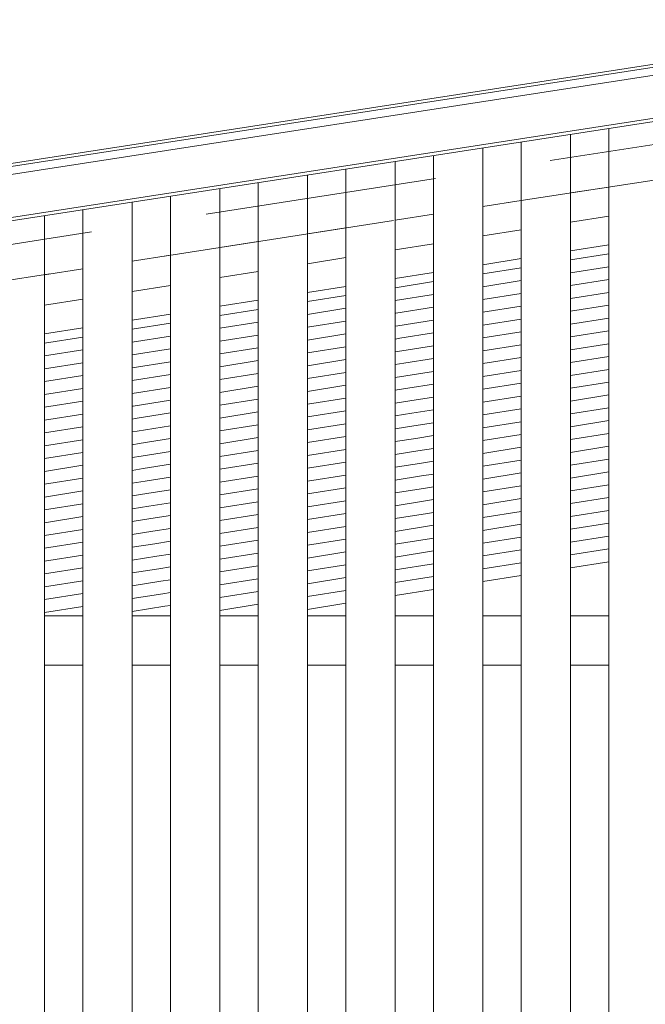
# Model space of a CAD drawing. Header units: millimetres. Extents: x -65 to 293624, y -1905 to 31061.
# Tile 175 of 256: x 112089 to 112660, y 21847 to 22745. Entities that reach past the tile are written whole.
import ezdxf

# ---------------------------------------------------------------- set-up
doc = ezdxf.new("R2010")
doc.units = ezdxf.units.MM
doc.header["$MEASUREMENT"] = 0
doc.linetypes.add('Hidden Line', pattern=[317.5, 211.666667, -105.833333])
for name, color, linetype in [('00 2D joon.AR', 7, 'Continuous'), ('1236 Katuslaed.AR', 7, 'Continuous'), ('1245 Sisehoovi varjestus.AR', 7, 'Continuous'), ('1248 Vihmaveerennid.AR', 7, 'Continuous'), ('1263 Katuse alusserv.AR', 7, 'Continuous')]:
    doc.layers.add(name, color=color, linetype=linetype)

# ---------------------------------------------------------------- blocks, each defined once
blk = doc.blocks.new('Section Element_1428_3', base_point=(20443.11, 12361.43))
at = {"layer": '1248 Vihmaveerennid.AR', "color": 7, "linetype": 'Continuous', "lineweight": 13}
for p, q in [((107568.05, 21915.2), (129117.8, 25239.8)), ((107570.49, 21918.29), (129117.53, 25242.47)), ((107543.87, 21904.09), (115361.89, 23110.22)), ((107539.52, 21861.1), (115361.91, 23067.9)), ((107539.84, 21864.29), (115361.91, 23071.05))]:
    blk.add_line(p, q, dxfattribs=at)
blk = doc.blocks.new('*X2034', base_point=(20443.11, 12361.43))
at = {"layer": '1263 Katuse alusserv.AR', "color": 7, "linetype": 'Continuous', "lineweight": 13}
for p, q in [((112146.88, 22455.81), (112111.88, 22450.28)), ((112146.88, 22455.81), (112111.88, 22450.28)), ((112146.88, 22444.11), (112111.88, 22438.58)), ((112146.88, 22444.11), (112111.88, 22438.58)), ((112146.88, 22432.41), (112111.88, 22426.88)), ((112146.88, 22432.41), (112111.88, 22426.88)), ((112146.88, 22420.71), (112111.88, 22415.18)), ((112146.88, 22420.71), (112111.88, 22415.18)), ((112146.88, 22409.01), (112111.88, 22403.48)), ((112146.88, 22409.01), (112111.88, 22403.48)), ((112146.88, 22397.32), (112111.88, 22391.79)), ((112146.88, 22397.32), (112111.88, 22391.79)), ((112146.88, 22385.62), (112111.88, 22380.09)), ((112146.88, 22385.62), (112111.88, 22380.09)), ((112146.88, 22373.92), (112111.88, 22368.39)), ((112146.88, 22373.92), (112111.88, 22368.39)), ((112146.88, 22362.22), (112111.88, 22356.69)), ((112146.88, 22362.22), (112111.88, 22356.69)), ((112146.88, 22350.52), (112111.88, 22344.99)), ((112146.88, 22350.52), (112111.88, 22344.99)), ((112146.88, 22338.82), (112111.88, 22333.29)), ((112146.88, 22338.82), (112111.88, 22333.29)), ((112146.88, 22327.13), (112111.88, 22321.6)), ((112146.88, 22327.13), (112111.88, 22321.6)), ((112146.88, 22315.43), (112111.88, 22309.9)), ((112146.88, 22315.43), (112111.88, 22309.9)), ((112146.88, 22303.73), (112111.88, 22298.2)), ((112146.88, 22303.73), (112111.88, 22298.2)), ((112146.88, 22292.03), (112111.88, 22286.5)), ((112146.88, 22292.03), (112111.88, 22286.5)), ((112146.88, 22280.33), (112111.88, 22274.8)), ((112146.88, 22280.33), (112111.88, 22274.8)), ((112146.88, 22268.63), (112111.88, 22263.1)), ((112146.88, 22268.63), (112111.88, 22263.1)), ((112146.88, 22256.94), (112111.88, 22251.41)), ((112146.88, 22256.94), (112111.88, 22251.41)), ((112146.88, 22245.24), (112111.88, 22239.71)), ((112146.88, 22245.24), (112111.88, 22239.71)), ((112146.88, 22233.54), (112111.88, 22228.01)), ((112146.88, 22233.54), (112111.88, 22228.01)), ((112146.88, 22221.84), (112111.88, 22216.31)), ((112146.88, 22221.84), (112111.88, 22216.31)), ((112146.88, 22210.14), (112111.88, 22204.61)), ((112146.88, 22210.14), (112111.88, 22204.61))]:
    blk.add_line(p, q, dxfattribs=at)
blk = doc.blocks.new('*X2035', base_point=(20443.11, 12361.43))
at = {"layer": '1263 Katuse alusserv.AR', "color": 7, "linetype": 'Continuous', "lineweight": 13}
for p, q in [((112146.88, 22455.81), (112111.88, 22450.28)), ((112146.88, 22455.81), (112111.88, 22450.28)), ((112146.88, 22444.11), (112111.88, 22438.58)), ((112146.88, 22444.11), (112111.88, 22438.58)), ((112146.88, 22432.41), (112111.88, 22426.88)), ((112146.88, 22432.41), (112111.88, 22426.88)), ((112146.88, 22420.71), (112111.88, 22415.18)), ((112146.88, 22420.71), (112111.88, 22415.18)), ((112146.88, 22409.01), (112111.88, 22403.48)), ((112146.88, 22409.01), (112111.88, 22403.48)), ((112146.88, 22397.32), (112111.88, 22391.79)), ((112146.88, 22397.32), (112111.88, 22391.79)), ((112146.88, 22385.62), (112111.88, 22380.09)), ((112146.88, 22385.62), (112111.88, 22380.09)), ((112146.88, 22373.92), (112111.88, 22368.39)), ((112146.88, 22373.92), (112111.88, 22368.39)), ((112146.88, 22362.22), (112111.88, 22356.69)), ((112146.88, 22362.22), (112111.88, 22356.69)), ((112146.88, 22350.52), (112111.88, 22344.99)), ((112146.88, 22350.52), (112111.88, 22344.99)), ((112146.88, 22338.82), (112111.88, 22333.29)), ((112146.88, 22338.82), (112111.88, 22333.29)), ((112146.88, 22327.13), (112111.88, 22321.6)), ((112146.88, 22327.13), (112111.88, 22321.6)), ((112146.88, 22315.43), (112111.88, 22309.9)), ((112146.88, 22315.43), (112111.88, 22309.9)), ((112146.88, 22303.73), (112111.88, 22298.2)), ((112146.88, 22303.73), (112111.88, 22298.2)), ((112146.88, 22292.03), (112111.88, 22286.5)), ((112146.88, 22292.03), (112111.88, 22286.5)), ((112146.88, 22280.33), (112111.88, 22274.8)), ((112146.88, 22280.33), (112111.88, 22274.8)), ((112146.88, 22268.63), (112111.88, 22263.1)), ((112146.88, 22268.63), (112111.88, 22263.1)), ((112146.88, 22256.94), (112111.88, 22251.41)), ((112146.88, 22256.94), (112111.88, 22251.41)), ((112146.88, 22245.24), (112111.88, 22239.71)), ((112146.88, 22245.24), (112111.88, 22239.71)), ((112146.88, 22233.54), (112111.88, 22228.01)), ((112146.88, 22233.54), (112111.88, 22228.01)), ((112146.88, 22221.84), (112111.88, 22216.31)), ((112146.88, 22221.84), (112111.88, 22216.31)), ((112146.88, 22210.14), (112111.88, 22204.61)), ((112146.88, 22210.14), (112111.88, 22204.61))]:
    blk.add_line(p, q, dxfattribs=at)
blk = doc.blocks.new('*X2036', base_point=(20443.11, 12361.43))
at = {"layer": '1263 Katuse alusserv.AR', "color": 7, "linetype": 'Continuous', "lineweight": 13}
for p, q in [((112226.88, 22468.45), (112191.88, 22462.92)), ((112226.88, 22468.45), (112191.88, 22462.92)), ((112226.88, 22456.75), (112191.88, 22451.22)), ((112226.88, 22456.75), (112191.88, 22451.22)), ((112226.88, 22445.05), (112191.88, 22439.52)), ((112226.88, 22445.05), (112191.88, 22439.52)), ((112226.88, 22433.35), (112191.88, 22427.82)), ((112226.88, 22433.35), (112191.88, 22427.82)), ((112226.88, 22421.65), (112191.88, 22416.12)), ((112226.88, 22421.65), (112191.88, 22416.12)), ((112226.88, 22409.96), (112191.88, 22404.43)), ((112226.88, 22409.96), (112191.88, 22404.43)), ((112192.9, 22392.89), (112191.88, 22392.73)), ((112192.9, 22392.89), (112191.88, 22392.73)), ((112226.88, 22398.26), (112192.9, 22392.89)), ((112226.88, 22398.26), (112192.9, 22392.89)), ((112226.88, 22386.56), (112194.7, 22381.47)), ((112226.88, 22386.56), (112194.7, 22381.47)), ((112194.7, 22381.47), (112191.88, 22381.03)), ((112194.7, 22381.47), (112191.88, 22381.03)), ((112226.88, 22374.86), (112196.5, 22370.06)), ((112226.88, 22374.86), (112196.5, 22370.06)), ((112196.5, 22370.06), (112191.88, 22369.33)), ((112196.5, 22370.06), (112191.88, 22369.33)), ((112198.31, 22358.65), (112191.88, 22357.63)), ((112198.31, 22358.65), (112191.88, 22357.63)), ((112226.88, 22363.16), (112198.31, 22358.65)), ((112226.88, 22363.16), (112198.31, 22358.65)), ((112200.11, 22347.23), (112191.88, 22345.93)), ((112200.11, 22347.23), (112191.88, 22345.93)), ((112226.88, 22351.46), (112200.11, 22347.23)), ((112226.88, 22351.46), (112200.11, 22347.23)), ((112226.88, 22339.77), (112201.91, 22335.82)), ((112226.88, 22339.77), (112201.91, 22335.82)), ((112201.91, 22335.82), (112191.88, 22334.24)), ((112201.91, 22335.82), (112191.88, 22334.24)), ((112203.72, 22324.41), (112191.88, 22322.54)), ((112203.72, 22324.41), (112191.88, 22322.54)), ((112226.88, 22328.07), (112203.72, 22324.41)), ((112226.88, 22328.07), (112203.72, 22324.41)), ((112205.52, 22312.99), (112191.88, 22310.84)), ((112205.52, 22312.99), (112191.88, 22310.84)), ((112226.88, 22316.37), (112205.52, 22312.99)), ((112226.88, 22316.37), (112205.52, 22312.99)), ((112226.88, 22304.67), (112207.32, 22301.58)), ((112226.88, 22304.67), (112207.32, 22301.58)), ((112207.32, 22301.58), (112191.88, 22299.14)), ((112207.32, 22301.58), (112191.88, 22299.14)), ((112226.88, 22292.97), (112209.13, 22290.17)), ((112226.88, 22292.97), (112209.13, 22290.17)), ((112209.13, 22290.17), (112191.88, 22287.44)), ((112209.13, 22290.17), (112191.88, 22287.44)), ((112210.93, 22278.75), (112191.88, 22275.75)), ((112210.93, 22278.75), (112191.88, 22275.75)), ((112226.88, 22281.28), (112210.93, 22278.75)), ((112226.88, 22281.28), (112210.93, 22278.75)), ((112212.73, 22267.34), (112191.88, 22264.05)), ((112212.73, 22267.34), (112191.88, 22264.05)), ((112226.88, 22269.58), (112212.73, 22267.34)), ((112226.88, 22269.58), (112212.73, 22267.34)), ((112226.88, 22257.88), (112214.54, 22255.93)), ((112226.88, 22257.88), (112214.54, 22255.93)), ((112214.54, 22255.93), (112191.88, 22252.35)), ((112214.54, 22255.93), (112191.88, 22252.35)), ((112216.34, 22244.51), (112191.88, 22240.65)), ((112216.34, 22244.51), (112191.88, 22240.65)), ((112226.88, 22246.18), (112216.34, 22244.51)), ((112226.88, 22246.18), (112216.34, 22244.51)), ((112218.14, 22233.1), (112191.88, 22228.95)), ((112218.14, 22233.1), (112191.88, 22228.95)), ((112226.88, 22234.48), (112218.14, 22233.1)), ((112226.88, 22234.48), (112218.14, 22233.1)), ((112219.95, 22221.69), (112191.88, 22217.25)), ((112219.95, 22221.69), (112191.88, 22217.25)), ((112226.88, 22222.78), (112219.95, 22221.69)), ((112226.88, 22222.78), (112219.95, 22221.69)), ((112221.75, 22210.27), (112191.88, 22205.56)), ((112221.75, 22210.27), (112191.88, 22205.56)), ((112226.88, 22211.09), (112221.75, 22210.27)), ((112226.88, 22211.09), (112221.75, 22210.27))]:
    blk.add_line(p, q, dxfattribs=at)
blk = doc.blocks.new('*X2037', base_point=(20443.11, 12361.43))
at = {"layer": '1263 Katuse alusserv.AR', "color": 7, "linetype": 'Continuous', "lineweight": 13}
for p, q in [((112226.88, 22468.45), (112191.88, 22462.92)), ((112226.88, 22468.45), (112191.88, 22462.92)), ((112226.88, 22456.75), (112191.88, 22451.22)), ((112226.88, 22456.75), (112191.88, 22451.22)), ((112226.88, 22445.05), (112191.88, 22439.52)), ((112226.88, 22445.05), (112191.88, 22439.52)), ((112226.88, 22433.35), (112191.88, 22427.82)), ((112226.88, 22433.35), (112191.88, 22427.82)), ((112226.88, 22421.65), (112191.88, 22416.12)), ((112226.88, 22421.65), (112191.88, 22416.12)), ((112226.88, 22409.96), (112191.88, 22404.43)), ((112226.88, 22409.96), (112191.88, 22404.43)), ((112192.9, 22392.89), (112191.88, 22392.73)), ((112192.9, 22392.89), (112191.88, 22392.73)), ((112226.88, 22398.26), (112192.9, 22392.89)), ((112226.88, 22398.26), (112192.9, 22392.89)), ((112226.88, 22386.56), (112194.7, 22381.47)), ((112226.88, 22386.56), (112194.7, 22381.47)), ((112194.7, 22381.47), (112191.88, 22381.03)), ((112194.7, 22381.47), (112191.88, 22381.03)), ((112226.88, 22374.86), (112196.5, 22370.06)), ((112226.88, 22374.86), (112196.5, 22370.06)), ((112196.5, 22370.06), (112191.88, 22369.33)), ((112196.5, 22370.06), (112191.88, 22369.33)), ((112198.31, 22358.65), (112191.88, 22357.63)), ((112198.31, 22358.65), (112191.88, 22357.63)), ((112226.88, 22363.16), (112198.31, 22358.65)), ((112226.88, 22363.16), (112198.31, 22358.65)), ((112200.11, 22347.23), (112191.88, 22345.93)), ((112200.11, 22347.23), (112191.88, 22345.93)), ((112226.88, 22351.46), (112200.11, 22347.23)), ((112226.88, 22351.46), (112200.11, 22347.23)), ((112226.88, 22339.77), (112201.91, 22335.82)), ((112226.88, 22339.77), (112201.91, 22335.82)), ((112201.91, 22335.82), (112191.88, 22334.24)), ((112201.91, 22335.82), (112191.88, 22334.24)), ((112203.72, 22324.41), (112191.88, 22322.54)), ((112203.72, 22324.41), (112191.88, 22322.54)), ((112226.88, 22328.07), (112203.72, 22324.41)), ((112226.88, 22328.07), (112203.72, 22324.41)), ((112205.52, 22312.99), (112191.88, 22310.84)), ((112205.52, 22312.99), (112191.88, 22310.84)), ((112226.88, 22316.37), (112205.52, 22312.99)), ((112226.88, 22316.37), (112205.52, 22312.99)), ((112226.88, 22304.67), (112207.32, 22301.58)), ((112226.88, 22304.67), (112207.32, 22301.58)), ((112207.32, 22301.58), (112191.88, 22299.14)), ((112207.32, 22301.58), (112191.88, 22299.14)), ((112226.88, 22292.97), (112209.13, 22290.17)), ((112226.88, 22292.97), (112209.13, 22290.17)), ((112209.13, 22290.17), (112191.88, 22287.44)), ((112209.13, 22290.17), (112191.88, 22287.44)), ((112210.93, 22278.75), (112191.88, 22275.75)), ((112210.93, 22278.75), (112191.88, 22275.75)), ((112226.88, 22281.28), (112210.93, 22278.75)), ((112226.88, 22281.28), (112210.93, 22278.75)), ((112212.73, 22267.34), (112191.88, 22264.05)), ((112212.73, 22267.34), (112191.88, 22264.05)), ((112226.88, 22269.58), (112212.73, 22267.34)), ((112226.88, 22269.58), (112212.73, 22267.34)), ((112226.88, 22257.88), (112214.54, 22255.93)), ((112226.88, 22257.88), (112214.54, 22255.93)), ((112214.54, 22255.93), (112191.88, 22252.35)), ((112214.54, 22255.93), (112191.88, 22252.35)), ((112216.34, 22244.51), (112191.88, 22240.65)), ((112216.34, 22244.51), (112191.88, 22240.65)), ((112226.88, 22246.18), (112216.34, 22244.51)), ((112226.88, 22246.18), (112216.34, 22244.51)), ((112218.14, 22233.1), (112191.88, 22228.95)), ((112218.14, 22233.1), (112191.88, 22228.95)), ((112226.88, 22234.48), (112218.14, 22233.1)), ((112226.88, 22234.48), (112218.14, 22233.1)), ((112219.95, 22221.69), (112191.88, 22217.25)), ((112219.95, 22221.69), (112191.88, 22217.25)), ((112226.88, 22222.78), (112219.95, 22221.69)), ((112226.88, 22222.78), (112219.95, 22221.69)), ((112221.75, 22210.27), (112191.88, 22205.56)), ((112221.75, 22210.27), (112191.88, 22205.56)), ((112226.88, 22211.09), (112221.75, 22210.27)), ((112226.88, 22211.09), (112221.75, 22210.27))]:
    blk.add_line(p, q, dxfattribs=at)
blk = doc.blocks.new('*X2038', base_point=(20443.11, 12361.43))
at = {"layer": '1263 Katuse alusserv.AR', "color": 7, "linetype": 'Continuous', "lineweight": 13}
for p, q in [((112306.88, 22481.09), (112271.88, 22475.56)), ((112306.88, 22481.09), (112271.88, 22475.56)), ((112306.88, 22469.39), (112271.88, 22463.86)), ((112306.88, 22469.39), (112271.88, 22463.86)), ((112306.88, 22457.69), (112271.88, 22452.16)), ((112306.88, 22457.69), (112271.88, 22452.16)), ((112306.88, 22445.99), (112271.88, 22440.46)), ((112306.88, 22445.99), (112271.88, 22440.46)), ((112306.88, 22434.29), (112271.88, 22428.76)), ((112306.88, 22434.29), (112271.88, 22428.76)), ((112306.88, 22422.6), (112271.88, 22417.07)), ((112306.88, 22422.6), (112271.88, 22417.07)), ((112306.88, 22410.9), (112271.88, 22405.37)), ((112306.88, 22410.9), (112271.88, 22405.37)), ((112306.88, 22399.2), (112271.88, 22393.67)), ((112306.88, 22399.2), (112271.88, 22393.67)), ((112306.88, 22387.5), (112271.88, 22381.97)), ((112306.88, 22387.5), (112271.88, 22381.97)), ((112306.88, 22375.8), (112271.88, 22370.27)), ((112306.88, 22375.8), (112271.88, 22370.27)), ((112306.88, 22364.11), (112271.88, 22358.57)), ((112306.88, 22364.11), (112271.88, 22358.57)), ((112306.88, 22352.41), (112271.88, 22346.88)), ((112306.88, 22352.41), (112271.88, 22346.88)), ((112306.88, 22340.71), (112271.88, 22335.18)), ((112306.88, 22340.71), (112271.88, 22335.18)), ((112306.88, 22329.01), (112271.88, 22323.48)), ((112306.88, 22329.01), (112271.88, 22323.48)), ((112306.88, 22317.31), (112271.88, 22311.78)), ((112306.88, 22317.31), (112271.88, 22311.78)), ((112306.88, 22305.61), (112271.88, 22300.08)), ((112306.88, 22305.61), (112271.88, 22300.08)), ((112306.88, 22293.92), (112271.88, 22288.39)), ((112306.88, 22293.92), (112271.88, 22288.39)), ((112306.88, 22282.22), (112271.88, 22276.69)), ((112306.88, 22282.22), (112271.88, 22276.69)), ((112306.88, 22270.52), (112271.88, 22264.99)), ((112306.88, 22270.52), (112271.88, 22264.99)), ((112306.88, 22258.82), (112271.88, 22253.29)), ((112306.88, 22258.82), (112271.88, 22253.29)), ((112306.88, 22247.12), (112271.88, 22241.59)), ((112306.88, 22247.12), (112271.88, 22241.59)), ((112306.88, 22235.42), (112271.88, 22229.89)), ((112306.88, 22235.42), (112271.88, 22229.89)), ((112306.88, 22223.73), (112271.88, 22218.2)), ((112306.88, 22223.73), (112271.88, 22218.2)), ((112306.88, 22212.03), (112271.88, 22206.5)), ((112306.88, 22212.03), (112271.88, 22206.5))]:
    blk.add_line(p, q, dxfattribs=at)
blk = doc.blocks.new('*X2039', base_point=(20443.11, 12361.43))
at = {"layer": '1263 Katuse alusserv.AR', "color": 7, "linetype": 'Continuous', "lineweight": 13}
for p, q in [((112306.88, 22481.09), (112271.88, 22475.56)), ((112306.88, 22481.09), (112271.88, 22475.56)), ((112306.88, 22469.39), (112271.88, 22463.86)), ((112306.88, 22469.39), (112271.88, 22463.86)), ((112306.88, 22457.69), (112271.88, 22452.16)), ((112306.88, 22457.69), (112271.88, 22452.16)), ((112306.88, 22445.99), (112271.88, 22440.46)), ((112306.88, 22445.99), (112271.88, 22440.46)), ((112306.88, 22434.29), (112271.88, 22428.76)), ((112306.88, 22434.29), (112271.88, 22428.76)), ((112306.88, 22422.6), (112271.88, 22417.07)), ((112306.88, 22422.6), (112271.88, 22417.07)), ((112306.88, 22410.9), (112271.88, 22405.37)), ((112306.88, 22410.9), (112271.88, 22405.37)), ((112306.88, 22399.2), (112271.88, 22393.67)), ((112306.88, 22399.2), (112271.88, 22393.67)), ((112306.88, 22387.5), (112271.88, 22381.97)), ((112306.88, 22387.5), (112271.88, 22381.97)), ((112306.88, 22375.8), (112271.88, 22370.27)), ((112306.88, 22375.8), (112271.88, 22370.27)), ((112306.88, 22364.11), (112271.88, 22358.57)), ((112306.88, 22364.11), (112271.88, 22358.57)), ((112306.88, 22352.41), (112271.88, 22346.88)), ((112306.88, 22352.41), (112271.88, 22346.88)), ((112306.88, 22340.71), (112271.88, 22335.18)), ((112306.88, 22340.71), (112271.88, 22335.18)), ((112306.88, 22329.01), (112271.88, 22323.48)), ((112306.88, 22329.01), (112271.88, 22323.48)), ((112306.88, 22317.31), (112271.88, 22311.78)), ((112306.88, 22317.31), (112271.88, 22311.78)), ((112306.88, 22305.61), (112271.88, 22300.08)), ((112306.88, 22305.61), (112271.88, 22300.08)), ((112306.88, 22293.92), (112271.88, 22288.39)), ((112306.88, 22293.92), (112271.88, 22288.39)), ((112306.88, 22282.22), (112271.88, 22276.69)), ((112306.88, 22282.22), (112271.88, 22276.69)), ((112306.88, 22270.52), (112271.88, 22264.99)), ((112306.88, 22270.52), (112271.88, 22264.99)), ((112306.88, 22258.82), (112271.88, 22253.29)), ((112306.88, 22258.82), (112271.88, 22253.29)), ((112306.88, 22247.12), (112271.88, 22241.59)), ((112306.88, 22247.12), (112271.88, 22241.59)), ((112306.88, 22235.42), (112271.88, 22229.89)), ((112306.88, 22235.42), (112271.88, 22229.89)), ((112306.88, 22223.73), (112271.88, 22218.2)), ((112306.88, 22223.73), (112271.88, 22218.2)), ((112306.88, 22212.03), (112271.88, 22206.5)), ((112306.88, 22212.03), (112271.88, 22206.5))]:
    blk.add_line(p, q, dxfattribs=at)
blk = doc.blocks.new('*X2040', base_point=(20443.11, 12361.43))
at = {"layer": '1263 Katuse alusserv.AR', "color": 7, "linetype": 'Continuous', "lineweight": 13}
for p, q in [((112386.88, 22493.73), (112351.88, 22488.2)), ((112386.88, 22493.73), (112351.88, 22488.2)), ((112386.88, 22482.03), (112351.88, 22476.5)), ((112386.88, 22482.03), (112351.88, 22476.5)), ((112386.88, 22470.33), (112351.88, 22464.8)), ((112386.88, 22470.33), (112351.88, 22464.8)), ((112386.88, 22458.63), (112351.88, 22453.1)), ((112386.88, 22458.63), (112351.88, 22453.1)), ((112386.88, 22446.94), (112351.88, 22441.4)), ((112386.88, 22446.94), (112351.88, 22441.4)), ((112386.88, 22435.24), (112351.88, 22429.71)), ((112386.88, 22435.24), (112351.88, 22429.71)), ((112386.88, 22423.54), (112351.88, 22418.01)), ((112386.88, 22423.54), (112351.88, 22418.01)), ((112386.88, 22411.84), (112351.88, 22406.31)), ((112386.88, 22411.84), (112351.88, 22406.31)), ((112386.88, 22400.14), (112351.88, 22394.61)), ((112386.88, 22400.14), (112351.88, 22394.61)), ((112386.88, 22388.44), (112351.88, 22382.91)), ((112386.88, 22388.44), (112351.88, 22382.91)), ((112386.88, 22376.75), (112351.88, 22371.22)), ((112386.88, 22376.75), (112351.88, 22371.22)), ((112386.88, 22365.05), (112351.88, 22359.52)), ((112386.88, 22365.05), (112351.88, 22359.52)), ((112386.88, 22353.35), (112351.88, 22347.82)), ((112386.88, 22353.35), (112351.88, 22347.82)), ((112386.88, 22341.65), (112351.88, 22336.12)), ((112386.88, 22341.65), (112351.88, 22336.12)), ((112386.88, 22329.95), (112351.88, 22324.42)), ((112386.88, 22329.95), (112351.88, 22324.42)), ((112386.88, 22318.25), (112351.88, 22312.72)), ((112386.88, 22318.25), (112351.88, 22312.72)), ((112386.88, 22306.56), (112351.88, 22301.03)), ((112386.88, 22306.56), (112351.88, 22301.03)), ((112386.88, 22294.86), (112351.88, 22289.33)), ((112386.88, 22294.86), (112351.88, 22289.33)), ((112386.88, 22283.16), (112351.88, 22277.63)), ((112386.88, 22283.16), (112351.88, 22277.63)), ((112386.88, 22271.46), (112351.88, 22265.93)), ((112386.88, 22271.46), (112351.88, 22265.93)), ((112386.88, 22259.76), (112351.88, 22254.23)), ((112386.88, 22259.76), (112351.88, 22254.23)), ((112386.88, 22248.06), (112351.88, 22242.53)), ((112386.88, 22248.06), (112351.88, 22242.53)), ((112386.88, 22236.37), (112351.88, 22230.84)), ((112386.88, 22236.37), (112351.88, 22230.84)), ((112386.88, 22224.67), (112351.88, 22219.14)), ((112386.88, 22224.67), (112351.88, 22219.14)), ((112353.7, 22207.73), (112351.88, 22207.44))]:
    blk.add_line(p, q, dxfattribs=at)
blk = doc.blocks.new('*X2041', base_point=(20443.11, 12361.43))
at = {"layer": '1263 Katuse alusserv.AR', "color": 7, "linetype": 'Continuous', "lineweight": 13}
for p, q in [((112386.88, 22493.73), (112351.88, 22488.2)), ((112386.88, 22493.73), (112351.88, 22488.2)), ((112386.88, 22482.03), (112351.88, 22476.5)), ((112386.88, 22482.03), (112351.88, 22476.5)), ((112386.88, 22470.33), (112351.88, 22464.8)), ((112386.88, 22470.33), (112351.88, 22464.8)), ((112386.88, 22458.63), (112351.88, 22453.1)), ((112386.88, 22458.63), (112351.88, 22453.1)), ((112386.88, 22446.94), (112351.88, 22441.4)), ((112386.88, 22446.94), (112351.88, 22441.4)), ((112386.88, 22435.24), (112351.88, 22429.71)), ((112386.88, 22435.24), (112351.88, 22429.71)), ((112386.88, 22423.54), (112351.88, 22418.01)), ((112386.88, 22423.54), (112351.88, 22418.01)), ((112386.88, 22411.84), (112351.88, 22406.31)), ((112386.88, 22411.84), (112351.88, 22406.31)), ((112386.88, 22400.14), (112351.88, 22394.61)), ((112386.88, 22400.14), (112351.88, 22394.61)), ((112386.88, 22388.44), (112351.88, 22382.91)), ((112386.88, 22388.44), (112351.88, 22382.91)), ((112386.88, 22376.75), (112351.88, 22371.22)), ((112386.88, 22376.75), (112351.88, 22371.22)), ((112386.88, 22365.05), (112351.88, 22359.52)), ((112386.88, 22365.05), (112351.88, 22359.52)), ((112386.88, 22353.35), (112351.88, 22347.82)), ((112386.88, 22353.35), (112351.88, 22347.82)), ((112386.88, 22341.65), (112351.88, 22336.12)), ((112386.88, 22341.65), (112351.88, 22336.12)), ((112386.88, 22329.95), (112351.88, 22324.42)), ((112386.88, 22329.95), (112351.88, 22324.42)), ((112386.88, 22318.25), (112351.88, 22312.72)), ((112386.88, 22318.25), (112351.88, 22312.72)), ((112386.88, 22306.56), (112351.88, 22301.03)), ((112386.88, 22306.56), (112351.88, 22301.03)), ((112386.88, 22294.86), (112351.88, 22289.33)), ((112386.88, 22294.86), (112351.88, 22289.33)), ((112386.88, 22283.16), (112351.88, 22277.63)), ((112386.88, 22283.16), (112351.88, 22277.63)), ((112386.88, 22271.46), (112351.88, 22265.93)), ((112386.88, 22271.46), (112351.88, 22265.93)), ((112386.88, 22259.76), (112351.88, 22254.23)), ((112386.88, 22259.76), (112351.88, 22254.23)), ((112386.88, 22248.06), (112351.88, 22242.53)), ((112386.88, 22248.06), (112351.88, 22242.53)), ((112386.88, 22236.37), (112351.88, 22230.84)), ((112386.88, 22236.37), (112351.88, 22230.84)), ((112386.88, 22224.67), (112351.88, 22219.14)), ((112386.88, 22224.67), (112351.88, 22219.14)), ((112353.7, 22207.73), (112351.88, 22207.44))]:
    blk.add_line(p, q, dxfattribs=at)
blk = doc.blocks.new('*X2042', base_point=(20443.11, 12361.43))
at = {"layer": '1263 Katuse alusserv.AR', "color": 7, "linetype": 'Continuous', "lineweight": 13}
for p, q in [((112466.88, 22506.37), (112431.88, 22500.84)), ((112466.88, 22506.37), (112431.88, 22500.84)), ((112466.88, 22494.67), (112431.88, 22489.14)), ((112466.88, 22494.67), (112431.88, 22489.14)), ((112466.88, 22482.97), (112432.62, 22477.56)), ((112466.88, 22482.97), (112432.62, 22477.56)), ((112432.62, 22477.56), (112431.88, 22477.44)), ((112432.62, 22477.56), (112431.88, 22477.44)), ((112434.42, 22466.15), (112431.88, 22465.74)), ((112434.42, 22466.15), (112431.88, 22465.74)), ((112466.88, 22471.27), (112434.42, 22466.15)), ((112466.88, 22471.27), (112434.42, 22466.15)), ((112436.22, 22454.73), (112431.88, 22454.05)), ((112436.22, 22454.73), (112431.88, 22454.05)), ((112466.88, 22459.58), (112436.22, 22454.73)), ((112466.88, 22459.58), (112436.22, 22454.73)), ((112466.88, 22447.88), (112438.03, 22443.32)), ((112466.88, 22447.88), (112438.03, 22443.32)), ((112438.03, 22443.32), (112431.88, 22442.35)), ((112438.03, 22443.32), (112431.88, 22442.35)), ((112439.83, 22431.91), (112431.88, 22430.65)), ((112439.83, 22431.91), (112431.88, 22430.65)), ((112466.88, 22436.18), (112439.83, 22431.91)), ((112466.88, 22436.18), (112439.83, 22431.91)), ((112441.64, 22420.49), (112431.88, 22418.95)), ((112441.64, 22420.49), (112431.88, 22418.95)), ((112466.88, 22424.48), (112441.64, 22420.49)), ((112466.88, 22424.48), (112441.64, 22420.49)), ((112466.88, 22412.78), (112443.44, 22409.08)), ((112466.88, 22412.78), (112443.44, 22409.08)), ((112443.44, 22409.08), (112431.88, 22407.25)), ((112443.44, 22409.08), (112431.88, 22407.25)), ((112466.88, 22401.08), (112445.24, 22397.67)), ((112466.88, 22401.08), (112445.24, 22397.67)), ((112445.24, 22397.67), (112431.88, 22395.55)), ((112445.24, 22397.67), (112431.88, 22395.55)), ((112447.05, 22386.25), (112431.88, 22383.86)), ((112447.05, 22386.25), (112431.88, 22383.86)), ((112466.88, 22389.39), (112447.05, 22386.25)), ((112466.88, 22389.39), (112447.05, 22386.25)), ((112448.85, 22374.84), (112431.88, 22372.16)), ((112448.85, 22374.84), (112431.88, 22372.16)), ((112466.88, 22377.69), (112448.85, 22374.84)), ((112466.88, 22377.69), (112448.85, 22374.84)), ((112466.88, 22365.99), (112450.65, 22363.43)), ((112466.88, 22365.99), (112450.65, 22363.43)), ((112450.65, 22363.43), (112431.88, 22360.46)), ((112450.65, 22363.43), (112431.88, 22360.46)), ((112452.46, 22352.01), (112431.88, 22348.76)), ((112452.46, 22352.01), (112431.88, 22348.76)), ((112466.88, 22354.29), (112452.46, 22352.01)), ((112466.88, 22354.29), (112452.46, 22352.01)), ((112454.26, 22340.6), (112431.88, 22337.06)), ((112454.26, 22340.6), (112431.88, 22337.06)), ((112466.88, 22342.59), (112454.26, 22340.6)), ((112466.88, 22342.59), (112454.26, 22340.6)), ((112456.06, 22329.19), (112431.88, 22325.36)), ((112456.06, 22329.19), (112431.88, 22325.36)), ((112466.88, 22330.89), (112456.06, 22329.19)), ((112466.88, 22330.89), (112456.06, 22329.19)), ((112457.87, 22317.77), (112431.88, 22313.67)), ((112457.87, 22317.77), (112431.88, 22313.67)), ((112466.88, 22319.2), (112457.87, 22317.77)), ((112466.88, 22319.2), (112457.87, 22317.77)), ((112459.67, 22306.36), (112431.88, 22301.97)), ((112459.67, 22306.36), (112431.88, 22301.97)), ((112466.88, 22307.5), (112459.67, 22306.36)), ((112466.88, 22307.5), (112459.67, 22306.36)), ((112461.47, 22294.95), (112431.88, 22290.27)), ((112461.47, 22294.95), (112431.88, 22290.27)), ((112466.88, 22295.8), (112461.47, 22294.95)), ((112466.88, 22295.8), (112461.47, 22294.95)), ((112466.88, 22284.1), (112463.28, 22283.53)), ((112466.88, 22284.1), (112463.28, 22283.53)), ((112463.28, 22283.53), (112431.88, 22278.57)), ((112463.28, 22283.53), (112431.88, 22278.57)), ((112465.08, 22272.12), (112431.88, 22266.87)), ((112465.08, 22272.12), (112431.88, 22266.87)), ((112466.88, 22272.4), (112465.08, 22272.12)), ((112466.88, 22272.4), (112465.08, 22272.12)), ((112466.88, 22260.71), (112431.88, 22255.17)), ((112466.88, 22260.71), (112431.88, 22255.17)), ((112466.88, 22249.01), (112431.88, 22243.48)), ((112466.88, 22249.01), (112431.88, 22243.48)), ((112466.88, 22237.31), (112431.88, 22231.78)), ((112466.88, 22237.31), (112431.88, 22231.78))]:
    blk.add_line(p, q, dxfattribs=at)
blk = doc.blocks.new('*X2043', base_point=(20443.11, 12361.43))
at = {"layer": '1263 Katuse alusserv.AR', "color": 7, "linetype": 'Continuous', "lineweight": 13}
for p, q in [((112466.88, 22506.37), (112431.88, 22500.84)), ((112466.88, 22506.37), (112431.88, 22500.84)), ((112466.88, 22494.67), (112431.88, 22489.14)), ((112466.88, 22494.67), (112431.88, 22489.14)), ((112466.88, 22482.97), (112432.62, 22477.56)), ((112466.88, 22482.97), (112432.62, 22477.56)), ((112432.62, 22477.56), (112431.88, 22477.44)), ((112432.62, 22477.56), (112431.88, 22477.44)), ((112434.42, 22466.15), (112431.88, 22465.74)), ((112434.42, 22466.15), (112431.88, 22465.74)), ((112466.88, 22471.27), (112434.42, 22466.15)), ((112466.88, 22471.27), (112434.42, 22466.15)), ((112436.22, 22454.73), (112431.88, 22454.05)), ((112436.22, 22454.73), (112431.88, 22454.05)), ((112466.88, 22459.58), (112436.22, 22454.73)), ((112466.88, 22459.58), (112436.22, 22454.73)), ((112466.88, 22447.88), (112438.03, 22443.32)), ((112466.88, 22447.88), (112438.03, 22443.32)), ((112438.03, 22443.32), (112431.88, 22442.35)), ((112438.03, 22443.32), (112431.88, 22442.35)), ((112439.83, 22431.91), (112431.88, 22430.65)), ((112439.83, 22431.91), (112431.88, 22430.65)), ((112466.88, 22436.18), (112439.83, 22431.91)), ((112466.88, 22436.18), (112439.83, 22431.91)), ((112441.64, 22420.49), (112431.88, 22418.95)), ((112441.64, 22420.49), (112431.88, 22418.95)), ((112466.88, 22424.48), (112441.64, 22420.49)), ((112466.88, 22424.48), (112441.64, 22420.49)), ((112466.88, 22412.78), (112443.44, 22409.08)), ((112466.88, 22412.78), (112443.44, 22409.08)), ((112443.44, 22409.08), (112431.88, 22407.25)), ((112443.44, 22409.08), (112431.88, 22407.25)), ((112466.88, 22401.08), (112445.24, 22397.67)), ((112466.88, 22401.08), (112445.24, 22397.67)), ((112445.24, 22397.67), (112431.88, 22395.55)), ((112445.24, 22397.67), (112431.88, 22395.55)), ((112447.05, 22386.25), (112431.88, 22383.86)), ((112447.05, 22386.25), (112431.88, 22383.86)), ((112466.88, 22389.39), (112447.05, 22386.25)), ((112466.88, 22389.39), (112447.05, 22386.25)), ((112448.85, 22374.84), (112431.88, 22372.16)), ((112448.85, 22374.84), (112431.88, 22372.16)), ((112466.88, 22377.69), (112448.85, 22374.84)), ((112466.88, 22377.69), (112448.85, 22374.84)), ((112466.88, 22365.99), (112450.65, 22363.43)), ((112466.88, 22365.99), (112450.65, 22363.43)), ((112450.65, 22363.43), (112431.88, 22360.46)), ((112450.65, 22363.43), (112431.88, 22360.46)), ((112452.46, 22352.01), (112431.88, 22348.76)), ((112452.46, 22352.01), (112431.88, 22348.76)), ((112466.88, 22354.29), (112452.46, 22352.01)), ((112466.88, 22354.29), (112452.46, 22352.01)), ((112454.26, 22340.6), (112431.88, 22337.06)), ((112454.26, 22340.6), (112431.88, 22337.06)), ((112466.88, 22342.59), (112454.26, 22340.6)), ((112466.88, 22342.59), (112454.26, 22340.6)), ((112456.06, 22329.19), (112431.88, 22325.36)), ((112456.06, 22329.19), (112431.88, 22325.36)), ((112466.88, 22330.89), (112456.06, 22329.19)), ((112466.88, 22330.89), (112456.06, 22329.19)), ((112457.87, 22317.77), (112431.88, 22313.67)), ((112457.87, 22317.77), (112431.88, 22313.67)), ((112466.88, 22319.2), (112457.87, 22317.77)), ((112466.88, 22319.2), (112457.87, 22317.77)), ((112459.67, 22306.36), (112431.88, 22301.97)), ((112459.67, 22306.36), (112431.88, 22301.97)), ((112466.88, 22307.5), (112459.67, 22306.36)), ((112466.88, 22307.5), (112459.67, 22306.36)), ((112461.47, 22294.95), (112431.88, 22290.27)), ((112461.47, 22294.95), (112431.88, 22290.27)), ((112466.88, 22295.8), (112461.47, 22294.95)), ((112466.88, 22295.8), (112461.47, 22294.95)), ((112466.88, 22284.1), (112463.28, 22283.53)), ((112466.88, 22284.1), (112463.28, 22283.53)), ((112463.28, 22283.53), (112431.88, 22278.57)), ((112463.28, 22283.53), (112431.88, 22278.57)), ((112465.08, 22272.12), (112431.88, 22266.87)), ((112465.08, 22272.12), (112431.88, 22266.87)), ((112466.88, 22272.4), (112465.08, 22272.12)), ((112466.88, 22272.4), (112465.08, 22272.12)), ((112466.88, 22260.71), (112431.88, 22255.17)), ((112466.88, 22260.71), (112431.88, 22255.17)), ((112466.88, 22249.01), (112431.88, 22243.48)), ((112466.88, 22249.01), (112431.88, 22243.48)), ((112466.88, 22237.31), (112431.88, 22231.78)), ((112466.88, 22237.31), (112431.88, 22231.78))]:
    blk.add_line(p, q, dxfattribs=at)
blk = doc.blocks.new('*X2044', base_point=(20443.11, 12361.43))
at = {"layer": '1263 Katuse alusserv.AR', "color": 7, "linetype": 'Continuous', "lineweight": 13}
for p, q in [((112546.88, 22519.01), (112511.88, 22513.48)), ((112546.88, 22519.01), (112511.88, 22513.48)), ((112546.88, 22507.31), (112511.88, 22501.78)), ((112546.88, 22507.31), (112511.88, 22501.78)), ((112546.88, 22495.61), (112511.88, 22490.08)), ((112546.88, 22495.61), (112511.88, 22490.08)), ((112546.88, 22483.91), (112511.88, 22478.38)), ((112546.88, 22483.91), (112511.88, 22478.38)), ((112546.88, 22472.22), (112511.88, 22466.69)), ((112546.88, 22472.22), (112511.88, 22466.69)), ((112546.88, 22460.52), (112511.88, 22454.99)), ((112546.88, 22460.52), (112511.88, 22454.99)), ((112546.88, 22448.82), (112511.88, 22443.29)), ((112546.88, 22448.82), (112511.88, 22443.29)), ((112546.88, 22437.12), (112511.88, 22431.59)), ((112546.88, 22437.12), (112511.88, 22431.59)), ((112546.88, 22425.42), (112511.88, 22419.89)), ((112546.88, 22425.42), (112511.88, 22419.89)), ((112546.88, 22413.72), (112511.88, 22408.19)), ((112546.88, 22413.72), (112511.88, 22408.19)), ((112546.88, 22402.03), (112511.88, 22396.5)), ((112546.88, 22402.03), (112511.88, 22396.5)), ((112546.88, 22390.33), (112511.88, 22384.8)), ((112546.88, 22390.33), (112511.88, 22384.8)), ((112546.88, 22378.63), (112511.88, 22373.1)), ((112546.88, 22378.63), (112511.88, 22373.1)), ((112546.88, 22366.93), (112511.88, 22361.4)), ((112546.88, 22366.93), (112511.88, 22361.4)), ((112546.88, 22355.23), (112511.88, 22349.7)), ((112546.88, 22355.23), (112511.88, 22349.7)), ((112546.88, 22343.53), (112511.88, 22338)), ((112546.88, 22343.53), (112511.88, 22338)), ((112546.88, 22331.84), (112511.88, 22326.31)), ((112546.88, 22331.84), (112511.88, 22326.31)), ((112546.88, 22320.14), (112511.88, 22314.61)), ((112546.88, 22320.14), (112511.88, 22314.61)), ((112546.88, 22308.44), (112511.88, 22302.91)), ((112546.88, 22308.44), (112511.88, 22302.91)), ((112546.88, 22296.74), (112511.88, 22291.21)), ((112546.88, 22296.74), (112511.88, 22291.21)), ((112546.88, 22285.04), (112511.88, 22279.51)), ((112546.88, 22285.04), (112511.88, 22279.51)), ((112546.88, 22273.35), (112511.88, 22267.81)), ((112546.88, 22273.35), (112511.88, 22267.81)), ((112546.88, 22261.65), (112511.88, 22256.12)), ((112546.88, 22261.65), (112511.88, 22256.12)), ((112546.88, 22249.95), (112511.88, 22244.42)), ((112546.88, 22249.95), (112511.88, 22244.42))]:
    blk.add_line(p, q, dxfattribs=at)
blk = doc.blocks.new('*X2045', base_point=(20443.11, 12361.43))
at = {"layer": '1263 Katuse alusserv.AR', "color": 7, "linetype": 'Continuous', "lineweight": 13}
for p, q in [((112546.88, 22519.01), (112511.88, 22513.48)), ((112546.88, 22519.01), (112511.88, 22513.48)), ((112546.88, 22507.31), (112511.88, 22501.78)), ((112546.88, 22507.31), (112511.88, 22501.78)), ((112546.88, 22495.61), (112511.88, 22490.08)), ((112546.88, 22495.61), (112511.88, 22490.08)), ((112546.88, 22483.91), (112511.88, 22478.38)), ((112546.88, 22483.91), (112511.88, 22478.38)), ((112546.88, 22472.22), (112511.88, 22466.69)), ((112546.88, 22472.22), (112511.88, 22466.69)), ((112546.88, 22460.52), (112511.88, 22454.99)), ((112546.88, 22460.52), (112511.88, 22454.99)), ((112546.88, 22448.82), (112511.88, 22443.29)), ((112546.88, 22448.82), (112511.88, 22443.29)), ((112546.88, 22437.12), (112511.88, 22431.59)), ((112546.88, 22437.12), (112511.88, 22431.59)), ((112546.88, 22425.42), (112511.88, 22419.89)), ((112546.88, 22425.42), (112511.88, 22419.89)), ((112546.88, 22413.72), (112511.88, 22408.19)), ((112546.88, 22413.72), (112511.88, 22408.19)), ((112546.88, 22402.03), (112511.88, 22396.5)), ((112546.88, 22402.03), (112511.88, 22396.5)), ((112546.88, 22390.33), (112511.88, 22384.8)), ((112546.88, 22390.33), (112511.88, 22384.8)), ((112546.88, 22378.63), (112511.88, 22373.1)), ((112546.88, 22378.63), (112511.88, 22373.1)), ((112546.88, 22366.93), (112511.88, 22361.4)), ((112546.88, 22366.93), (112511.88, 22361.4)), ((112546.88, 22355.23), (112511.88, 22349.7)), ((112546.88, 22355.23), (112511.88, 22349.7)), ((112546.88, 22343.53), (112511.88, 22338)), ((112546.88, 22343.53), (112511.88, 22338)), ((112546.88, 22331.84), (112511.88, 22326.31)), ((112546.88, 22331.84), (112511.88, 22326.31)), ((112546.88, 22320.14), (112511.88, 22314.61)), ((112546.88, 22320.14), (112511.88, 22314.61)), ((112546.88, 22308.44), (112511.88, 22302.91)), ((112546.88, 22308.44), (112511.88, 22302.91)), ((112546.88, 22296.74), (112511.88, 22291.21)), ((112546.88, 22296.74), (112511.88, 22291.21)), ((112546.88, 22285.04), (112511.88, 22279.51)), ((112546.88, 22285.04), (112511.88, 22279.51)), ((112546.88, 22273.35), (112511.88, 22267.81)), ((112546.88, 22273.35), (112511.88, 22267.81)), ((112546.88, 22261.65), (112511.88, 22256.12)), ((112546.88, 22261.65), (112511.88, 22256.12)), ((112546.88, 22249.95), (112511.88, 22244.42)), ((112546.88, 22249.95), (112511.88, 22244.42))]:
    blk.add_line(p, q, dxfattribs=at)
blk = doc.blocks.new('*X2046', base_point=(20443.11, 12361.43))
at = {"layer": '1263 Katuse alusserv.AR', "color": 7, "linetype": 'Continuous', "lineweight": 13}
for p, q in [((112626.88, 22531.65), (112591.88, 22526.12)), ((112626.88, 22531.65), (112591.88, 22526.12)), ((112626.88, 22519.95), (112591.88, 22514.42)), ((112626.88, 22519.95), (112591.88, 22514.42)), ((112626.88, 22508.25), (112591.88, 22502.72)), ((112626.88, 22508.25), (112591.88, 22502.72)), ((112626.88, 22496.55), (112591.88, 22491.02)), ((112626.88, 22496.55), (112591.88, 22491.02)), ((112626.88, 22484.86), (112591.88, 22479.33)), ((112626.88, 22484.86), (112591.88, 22479.33)), ((112626.88, 22473.16), (112591.88, 22467.63)), ((112626.88, 22473.16), (112591.88, 22467.63)), ((112626.88, 22461.46), (112591.88, 22455.93)), ((112626.88, 22461.46), (112591.88, 22455.93)), ((112626.88, 22449.76), (112591.88, 22444.23)), ((112626.88, 22449.76), (112591.88, 22444.23)), ((112626.88, 22438.06), (112591.88, 22432.53)), ((112626.88, 22438.06), (112591.88, 22432.53)), ((112626.88, 22426.36), (112591.88, 22420.83)), ((112626.88, 22426.36), (112591.88, 22420.83)), ((112626.88, 22414.67), (112591.88, 22409.14)), ((112626.88, 22414.67), (112591.88, 22409.14)), ((112626.88, 22402.97), (112591.88, 22397.44)), ((112626.88, 22402.97), (112591.88, 22397.44)), ((112626.88, 22391.27), (112591.88, 22385.74)), ((112626.88, 22391.27), (112591.88, 22385.74)), ((112626.88, 22379.57), (112591.88, 22374.04)), ((112626.88, 22379.57), (112591.88, 22374.04)), ((112626.88, 22367.87), (112591.88, 22362.34)), ((112626.88, 22367.87), (112591.88, 22362.34)), ((112626.88, 22356.17), (112591.88, 22350.64)), ((112626.88, 22356.17), (112591.88, 22350.64)), ((112626.88, 22344.48), (112591.88, 22338.95)), ((112626.88, 22344.48), (112591.88, 22338.95)), ((112626.88, 22332.78), (112591.88, 22327.25)), ((112626.88, 22332.78), (112591.88, 22327.25)), ((112626.88, 22321.08), (112591.88, 22315.55)), ((112626.88, 22321.08), (112591.88, 22315.55)), ((112626.88, 22309.38), (112591.88, 22303.85)), ((112626.88, 22309.38), (112591.88, 22303.85)), ((112626.88, 22297.68), (112591.88, 22292.15)), ((112626.88, 22297.68), (112591.88, 22292.15)), ((112626.88, 22285.99), (112591.88, 22280.46)), ((112626.88, 22285.99), (112591.88, 22280.46)), ((112626.88, 22274.29), (112591.88, 22268.76)), ((112626.88, 22274.29), (112591.88, 22268.76)), ((112626.88, 22262.59), (112591.88, 22257.06)), ((112626.88, 22262.59), (112591.88, 22257.06)), ((112626.88, 22250.89), (112591.88, 22245.36))]:
    blk.add_line(p, q, dxfattribs=at)
blk = doc.blocks.new('*X2047', base_point=(20443.11, 12361.43))
at = {"layer": '1263 Katuse alusserv.AR', "color": 7, "linetype": 'Continuous', "lineweight": 13}
for p, q in [((112626.88, 22531.65), (112591.88, 22526.12)), ((112626.88, 22531.65), (112591.88, 22526.12)), ((112626.88, 22519.95), (112591.88, 22514.42)), ((112626.88, 22519.95), (112591.88, 22514.42)), ((112626.88, 22508.25), (112591.88, 22502.72)), ((112626.88, 22508.25), (112591.88, 22502.72)), ((112626.88, 22496.55), (112591.88, 22491.02)), ((112626.88, 22496.55), (112591.88, 22491.02)), ((112626.88, 22484.86), (112591.88, 22479.33)), ((112626.88, 22484.86), (112591.88, 22479.33)), ((112626.88, 22473.16), (112591.88, 22467.63)), ((112626.88, 22473.16), (112591.88, 22467.63)), ((112626.88, 22461.46), (112591.88, 22455.93)), ((112626.88, 22461.46), (112591.88, 22455.93)), ((112626.88, 22449.76), (112591.88, 22444.23)), ((112626.88, 22449.76), (112591.88, 22444.23)), ((112626.88, 22438.06), (112591.88, 22432.53)), ((112626.88, 22438.06), (112591.88, 22432.53)), ((112626.88, 22426.36), (112591.88, 22420.83)), ((112626.88, 22426.36), (112591.88, 22420.83)), ((112626.88, 22414.67), (112591.88, 22409.14)), ((112626.88, 22414.67), (112591.88, 22409.14)), ((112626.88, 22402.97), (112591.88, 22397.44)), ((112626.88, 22402.97), (112591.88, 22397.44)), ((112626.88, 22391.27), (112591.88, 22385.74)), ((112626.88, 22391.27), (112591.88, 22385.74)), ((112626.88, 22379.57), (112591.88, 22374.04)), ((112626.88, 22379.57), (112591.88, 22374.04)), ((112626.88, 22367.87), (112591.88, 22362.34)), ((112626.88, 22367.87), (112591.88, 22362.34)), ((112626.88, 22356.17), (112591.88, 22350.64)), ((112626.88, 22356.17), (112591.88, 22350.64)), ((112626.88, 22344.48), (112591.88, 22338.95)), ((112626.88, 22344.48), (112591.88, 22338.95)), ((112626.88, 22332.78), (112591.88, 22327.25)), ((112626.88, 22332.78), (112591.88, 22327.25)), ((112626.88, 22321.08), (112591.88, 22315.55)), ((112626.88, 22321.08), (112591.88, 22315.55)), ((112626.88, 22309.38), (112591.88, 22303.85)), ((112626.88, 22309.38), (112591.88, 22303.85)), ((112626.88, 22297.68), (112591.88, 22292.15)), ((112626.88, 22297.68), (112591.88, 22292.15)), ((112626.88, 22285.99), (112591.88, 22280.46)), ((112626.88, 22285.99), (112591.88, 22280.46)), ((112626.88, 22274.29), (112591.88, 22268.76)), ((112626.88, 22274.29), (112591.88, 22268.76)), ((112626.88, 22262.59), (112591.88, 22257.06)), ((112626.88, 22262.59), (112591.88, 22257.06)), ((112626.88, 22250.89), (112591.88, 22245.36))]:
    blk.add_line(p, q, dxfattribs=at)
blk = doc.blocks.new('Section Element_1680_3', base_point=(20443.11, 12361.43))
at = {"layer": '1263 Katuse alusserv.AR', "color": 7, "linetype": 'Continuous', "lineweight": 13}
for p, q in [((112591.88, 22245.36), (112626.88, 22250.89)), ((112511.88, 22232.72), (112546.88, 22238.25)), ((112431.88, 22220.08), (112466.88, 22225.61)), ((112351.88, 22207.44), (112386.88, 22212.97))]:
    blk.add_line(p, q, dxfattribs=at)
at = {"layer": '1263 Katuse alusserv.AR', "lineweight": 0}
for name in ['*X2046', '*X2047', '*X2044', '*X2045', '*X2042', '*X2043', '*X2040', '*X2041', '*X2038', '*X2039', '*X2036', '*X2037', '*X2034', '*X2035']:
    blk.add_blockref(name, (20443.11, 12361.43), dxfattribs=at)
blk = doc.blocks.new('Section Element_1721_3', base_point=(20443.11, 12361.43))
at = {"layer": '1245 Sisehoovi varjestus.AR', "color": 7, "linetype": 'Continuous', "lineweight": 13}
blk.add_line((112111.88, 19956.43), (112111.88, 22566.5), dxfattribs=at)
blk = doc.blocks.new('Section Element_1722_3', base_point=(20443.11, 12361.43))
at = {"layer": '1245 Sisehoovi varjestus.AR', "color": 7, "linetype": 'Continuous', "lineweight": 13}
for p, q in [((112146.88, 19956.43), (112146.88, 22571.9)), ((112191.88, 19956.43), (112191.88, 22578.84))]:
    blk.add_line(p, q, dxfattribs=at)
blk = doc.blocks.new('Section Element_1723_3', base_point=(20443.11, 12361.43))
at = {"layer": '1245 Sisehoovi varjestus.AR', "color": 7, "linetype": 'Continuous', "lineweight": 13}
for p, q in [((112271.88, 19956.43), (112271.88, 22591.18)), ((112226.88, 19956.43), (112226.88, 22584.24))]:
    blk.add_line(p, q, dxfattribs=at)
blk = doc.blocks.new('Section Element_1724_3', base_point=(20443.11, 12361.43))
at = {"layer": '1245 Sisehoovi varjestus.AR', "color": 7, "linetype": 'Continuous', "lineweight": 13}
for p, q in [((112351.88, 19956.43), (112351.88, 22603.53)), ((112306.88, 19956.43), (112306.88, 22596.58))]:
    blk.add_line(p, q, dxfattribs=at)
blk = doc.blocks.new('Section Element_1725_3', base_point=(20443.11, 12361.43))
at = {"layer": '1245 Sisehoovi varjestus.AR', "color": 7, "linetype": 'Continuous', "lineweight": 13}
for p, q in [((112386.88, 19956.43), (112386.88, 22608.93)), ((112431.88, 19956.43), (112431.88, 22615.87))]:
    blk.add_line(p, q, dxfattribs=at)
blk = doc.blocks.new('Section Element_1726_3', base_point=(20443.11, 12361.43))
at = {"layer": '1245 Sisehoovi varjestus.AR', "color": 7, "linetype": 'Continuous', "lineweight": 13}
for p, q in [((112511.88, 19956.43), (112511.88, 22628.21)), ((112466.88, 19956.43), (112466.88, 22621.27))]:
    blk.add_line(p, q, dxfattribs=at)
blk = doc.blocks.new('Section Element_1727_3', base_point=(20443.11, 12361.43))
at = {"layer": '1245 Sisehoovi varjestus.AR', "color": 7, "linetype": 'Continuous', "lineweight": 13}
for p, q in [((112591.88, 19956.43), (112591.88, 22640.55)), ((112546.88, 19956.43), (112546.88, 22633.61))]:
    blk.add_line(p, q, dxfattribs=at)
blk = doc.blocks.new('Section Element_1728_3', base_point=(20443.11, 12361.43))
at = {"layer": '1245 Sisehoovi varjestus.AR', "color": 7, "linetype": 'Continuous', "lineweight": 13}
blk.add_line((112626.88, 19956.43), (112626.88, 22645.95), dxfattribs=at)
blk = doc.blocks.new('Section Element_1911_3', base_point=(20443.11, 12361.43))
at = {"layer": '1245 Sisehoovi varjestus.AR', "color": 7, "linetype": 'Continuous', "lineweight": 13}
for p, q in [((112146.88, 22201.43), (112111.88, 22201.43)), ((112226.88, 22201.43), (112191.88, 22201.43)), ((112306.88, 22201.43), (112271.88, 22201.43)), ((112386.88, 22201.43), (112351.88, 22201.43)), ((112466.88, 22201.43), (112431.88, 22201.43)), ((112546.88, 22201.43), (112511.88, 22201.43)), ((112626.88, 22201.43), (112591.88, 22201.43)), ((112146.88, 22156.43), (112111.88, 22156.43)), ((112226.88, 22156.43), (112191.88, 22156.43)), ((112306.88, 22156.43), (112271.88, 22156.43)), ((112386.88, 22156.43), (112351.88, 22156.43)), ((112466.88, 22156.43), (112431.88, 22156.43)), ((112546.88, 22156.43), (112511.88, 22156.43)), ((112626.88, 22156.43), (112591.88, 22156.43))]:
    blk.add_line(p, q, dxfattribs=at)
blk = doc.blocks.new('Section Element_1949_3', base_point=(20443.11, 12361.43))
at = {"layer": '1245 Sisehoovi varjestus.AR', "color": 7, "linetype": 'Continuous', "lineweight": 13}
for p, q in [((112626.88, 22566.2), (112591.88, 22560.67)), ((112546.88, 22553.56), (112511.88, 22548.03)), ((112466.88, 22540.92), (112431.88, 22535.39)), ((112626.88, 22540), (112591.88, 22534.47)), ((112386.88, 22528.28), (112351.88, 22522.75)), ((112546.88, 22527.36), (112511.88, 22521.83)), ((112306.88, 22515.64), (112271.88, 22510.11)), ((112466.88, 22514.72), (112431.88, 22509.19)), ((112226.88, 22503), (112191.88, 22497.47)), ((112386.88, 22502.08), (112351.88, 22496.55)), ((112146.88, 22490.36), (112111.88, 22484.83)), ((112306.88, 22489.44), (112271.88, 22483.91)), ((112226.88, 22476.8), (112191.88, 22471.27)), ((112146.88, 22464.16), (112111.88, 22458.63))]:
    blk.add_line(p, q, dxfattribs=at)
blk = doc.blocks.new('Section Element_3000_3', base_point=(20443.11, 12361.43))
at = {"layer": '1236 Katuslaed.AR', "color": 7, "linetype": 'Continuous', "lineweight": 13}
for p, q in [((112626.88, 22592.68), (112591.88, 22587.25)), ((112546.88, 22580.26), (112511.88, 22574.83)), ((112466.88, 22567.84), (112431.88, 22562.41)), ((112386.88, 22555.42), (112351.88, 22549.99)), ((112306.88, 22543.01), (112271.88, 22537.57)), ((112226.88, 22530.59), (112191.88, 22525.15)), ((112146.88, 22518.17), (112111.88, 22512.73))]:
    blk.add_line(p, q, dxfattribs=at)

msp = doc.modelspace()

# ---------------------------------------------------------------- linework, layer by layer
at = {"layer": '00 2D joon.AR', "color": 41, "linetype": 'Hidden Line', "lineweight": 13, "true_color": 0xffeda8, "flags": 128}
msp.add_lwpolyline([(107541.94, 21835.68), (107546.85, 21804.06), (129116.9, 25152.59), (129111.99, 25184.21)], close=True, dxfattribs=at)

# ---------------------------------------------------------------- block references
at = {"layer": '1236 Katuslaed.AR', "lineweight": 0}
msp.add_blockref('Section Element_3000_3', (20443.11, 12361.43), dxfattribs=at)
at = {"layer": '1245 Sisehoovi varjestus.AR', "lineweight": 0}
for name in ['Section Element_1728_3', 'Section Element_1949_3', 'Section Element_1727_3', 'Section Element_1726_3', 'Section Element_1725_3', 'Section Element_1724_3', 'Section Element_1723_3', 'Section Element_1722_3', 'Section Element_1721_3', 'Section Element_1911_3']:
    msp.add_blockref(name, (20443.11, 12361.43), dxfattribs=at)
at = {"layer": '1248 Vihmaveerennid.AR', "lineweight": 0}
msp.add_blockref('Section Element_1428_3', (20443.11, 12361.43), dxfattribs=at)
at = {"layer": '1263 Katuse alusserv.AR', "lineweight": 0}
msp.add_blockref('Section Element_1680_3', (20443.11, 12361.43), dxfattribs=at)

doc.saveas('drawing.dxf')
